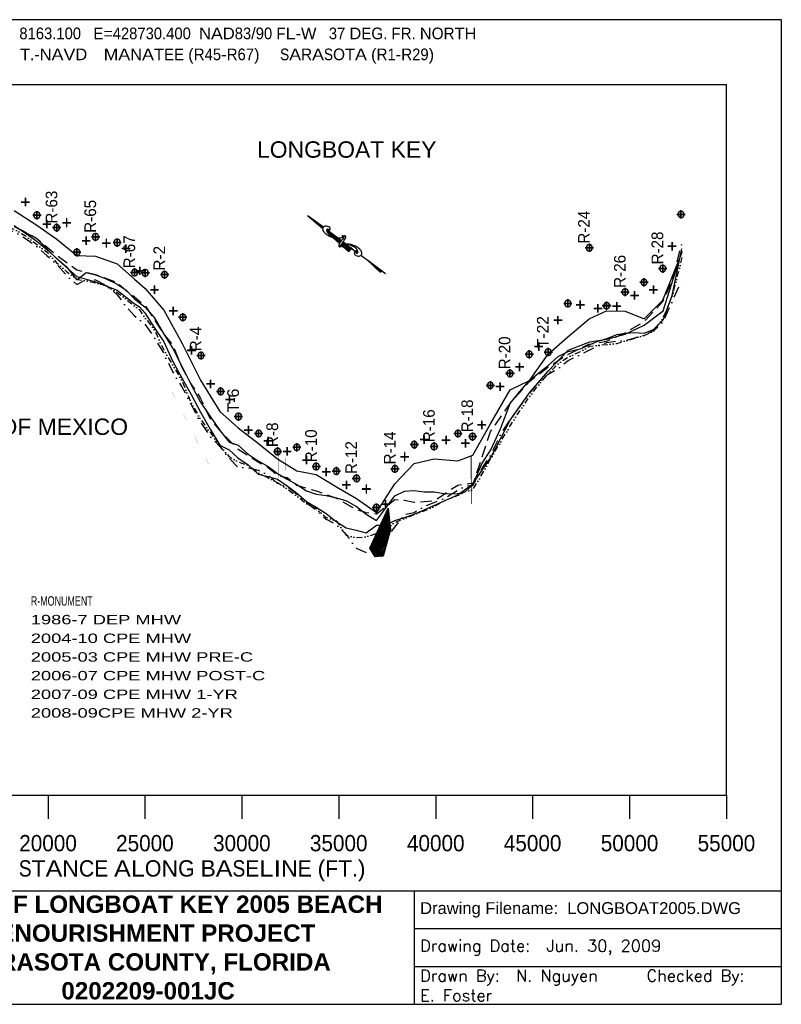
# Model space of a CAD drawing. Extents: x -61 to 13836, y -663 to 10142.
# Tile 2 of 2: x 5478 to 13836, y -663 to 10142. Entities that reach past the tile are written whole.
import ezdxf
from ezdxf.enums import TextEntityAlignment as Align

# ---------------------------------------------------------------- set-up
doc = ezdxf.new("R2010")
doc.units = 0
doc.header["$LTSCALE"] = 250
doc.header["$MEASUREMENT"] = 0
for name, pattern in [('DASHDOT', [1, 0.5, -0.25, 0, -0.25]), ('DASHED', [0.75, 0.5, -0.25]), ('DIVIDE2', [0.625, 0.25, -0.125, 0, -0.125, 0, -0.125])]:
    doc.linetypes.add(name, pattern=pattern)
doc.layers.get('0').update_dxf_attribs({"linetype": 'CONTINUOUS'})
for name, color, linetype in [('1986-07 DEP MHW', 7, 'CONTINUOUS'), ('1997 SILK GEO GROINS', 7, 'CONTINUOUS'), ('2004-10 CPE MHW', 1, 'DASHED'), ('2005-03 CPE MHW PRE-C', 3, 'CONTINUOUS'), ('2006-07 CPE MHW POST-C', 5, 'DASHDOT'), ('2007-09 CPE MHW 1-YR', 4, 'DIVIDE2'), ('2008-09 CPE MHW 2-YR', 6, 'CONTINUOUS'), ('DEP-MONUMENTS', 7, 'CONTINUOUS'), ('GENERAL-LABELS', 7, 'CONTINUOUS'), ('GROIN', 1, 'CONTINUOUS'), ('INTER MONUMENTS', 7, 'CONTINUOUS'), ('ROCK OUT CROP', 1, 'CONTINUOUS'), ('SIGNATURE', 7, 'CONTINUOUS')]:
    doc.layers.add(name, color=color, linetype=linetype)
doc.styles.get("Standard").update_dxf_attribs({"font": 'arial.ttf'})
doc.styles.add('STYLE1', font='Complex.shx')

# ---------------------------------------------------------------- blocks, each defined once
blk = doc.blocks.new('*X1')
for p, q in [((3076.61, 780.5), (3078.15, 780.5)), ((3076.62, 780.38), (3079.78, 780.38)), ((3076.62, 780.25), (3081.41, 780.25)), ((3076.63, 780.12), (3082.51, 780.12)), ((3076.63, 780), (3082.18, 780)), ((3076.64, 779.87), (3081.86, 779.87)), ((3076.64, 779.75), (3081.54, 779.75)), ((3076.65, 779.62), (3081.32, 779.62)), ((3076.65, 779.5), (3081.12, 779.5)), ((3076.66, 779.38), (3080.91, 779.38)), ((3076.66, 779.25), (3080.7, 779.25)), ((3076.67, 779.12), (3080.49, 779.12)), ((3076.67, 779), (3080.28, 779)), ((3076.68, 778.88), (3080.11, 778.88)), ((3076.68, 778.75), (3079.95, 778.75)), ((3076.69, 778.62), (3079.78, 778.62)), ((3076.69, 778.5), (3079.62, 778.5))]:
    blk.add_line(p, q)
blk = doc.blocks.new('*X2')
for p, q in [((3080.02, 778.5), (3088.76, 778.5)), ((3080.3, 778.62), (3088.68, 778.62)), ((3080.58, 778.75), (3088.59, 778.75)), ((3080.86, 778.88), (3088.51, 778.88)), ((3081.19, 779), (3088.42, 779)), ((3081.53, 779.12), (3088.28, 779.12)), ((3081.87, 779.25), (3088.06, 779.25)), ((3082.21, 779.38), (3087.85, 779.38)), ((3082.58, 779.5), (3087.64, 779.5)), ((3083.06, 779.62), (3087.25, 779.62)), ((3083.71, 779.75), (3086.79, 779.75)), ((3084.78, 779.88), (3085.13, 779.88))]:
    blk.add_line(p, q)
blk = doc.blocks.new('*X3')
for p, q in [((3091.38, 779.38), (3092.65, 779.38)), ((3091.4, 779.25), (3094.25, 779.25)), ((3091.43, 779.12), (3095.86, 779.12)), ((3091.46, 779), (3097.47, 779)), ((3091.49, 778.88), (3099.07, 778.88)), ((3091.5, 778.75), (3100.68, 778.75)), ((3091.52, 778.62), (3102.29, 778.62)), ((3091.53, 778.5), (3103.9, 778.5))]:
    blk.add_line(p, q)
blk = doc.blocks.new('*X4')
for p, q in [((3067.58, 778.5), (3072.76, 778.5)), ((3067.72, 778.62), (3072.95, 778.62)), ((3067.86, 778.75), (3073.15, 778.75)), ((3067.96, 778.88), (3073.34, 778.88)), ((3068.06, 779), (3075.37, 779)), ((3068.15, 779.12), (3075.37, 779.12)), ((3068.23, 779.25), (3075.37, 779.25)), ((3068.3, 779.37), (3075.37, 779.37)), ((3068.37, 779.5), (3075.37, 779.5)), ((3068.41, 779.62), (3075.37, 779.62)), ((3068.45, 779.75), (3075.36, 779.75)), ((3068.49, 779.88), (3075.35, 779.88)), ((3068.51, 780), (3075.35, 780)), ((3068.53, 780.12), (3075.34, 780.12)), ((3068.54, 781.25), (3068.54, 781.25)), ((3068.54, 781.12), (3070.15, 781.12)), ((3068.55, 781), (3071.75, 781)), ((3068.55, 780.88), (3073.36, 780.88)), ((3068.55, 780.25), (3075.33, 780.25)), ((3068.56, 780.75), (3074.97, 780.75)), ((3068.56, 780.62), (3075.3, 780.62)), ((3068.56, 780.5), (3075.31, 780.5)), ((3068.56, 780.38), (3075.32, 780.38)), ((3072.97, 778.5), (3075.36, 778.5)), ((3073.11, 778.62), (3075.36, 778.62)), ((3073.24, 778.75), (3075.37, 778.75)), ((3073.38, 778.88), (3075.37, 778.88))]:
    blk.add_line(p, q)
blk = doc.blocks.new('*X5')
for p, q in [((3042.85, 778.5), (3055.11, 778.5)), ((3043.11, 778.62), (3054.04, 778.62)), ((3043.27, 778.75), (3052.96, 778.75)), ((3043.38, 778.88), (3051.89, 778.88)), ((3043.46, 779), (3050.82, 779)), ((3043.52, 779.12), (3049.75, 779.12)), ((3043.56, 779.25), (3048.68, 779.25)), ((3043.57, 779.75), (3044.39, 779.75)), ((3043.58, 779.38), (3047.61, 779.38)), ((3043.59, 779.62), (3045.46, 779.62)), ((3043.59, 779.5), (3046.54, 779.5))]:
    blk.add_line(p, q)

msp = doc.modelspace()

# ---------------------------------------------------------------- hatches: boundary and pattern name
at = {"layer": 'ROCK OUT CROP'}
h = msp.add_hatch(dxfattribs=at)
h.set_pattern_fill('ANSI38', color=256, scale=100, style=0)
h.paths.add_polyline_path([(9322, 4344), (9380, 4248), (9468, 4254), (9549, 4547), (9521, 4780)])

# ---------------------------------------------------------------- linework, layer by layer
at = {"layer": '1986-07 DEP MHW', "flags": 128}
msp.add_lwpolyline([(5418, 8046), (5665, 7888), (5884, 7732), (6105, 7553), (6309, 7546), (6547, 7461), (6738, 7293), (6854, 7192), (7059, 6955), (7262, 6589), (7463, 6185), (7674, 5843), (7877, 5662), (8099, 5492), (8308, 5321), (8518, 5190), (8732, 5149), (8953, 5014), (9173, 4886), (9392, 4734), (9596, 5047), (9808, 5273), (10027, 5321), (10287, 5301), (10452, 5363), (10646, 5707), (10859, 6081), (11074, 6183), (11278, 6472), (11492, 6661), (11727, 6858), (11919, 6946), (12123, 6942), (12331, 6858), (12537, 7062), (12747, 7592)], dxfattribs=at)
at = {"layer": '1997 SILK GEO GROINS', "const_width": 0.5, "flags": 128}
for points in [[(7147, 6062), (7551, 5266)], [(8244, 5455), (8244, 5161)], [(8318, 5401), (8318, 5117)], [(8391, 5360), (8392, 5085)], [(9581, 5049), (9582, 4769)], [(9477, 4827), (9478, 4573)]]:
    msp.add_lwpolyline(points, dxfattribs=at)
at = {"layer": '2004-10 CPE MHW', "flags": 128}
msp.add_lwpolyline([(2085, 2851), (2295, 2816), (2483, 3565), (2687, 4046), (2995, 4743), (3195, 5267), (3405, 5824), (3584, 6334), (3808, 6711), (4006, 6991), (4179, 7238), (4378, 7433), (4586, 7600), (4781, 7783), (4983, 7885), (5201, 7938), (5420, 7877), (5664, 7744), (5885, 7556), (6106, 7395), (6309, 7346), (6546, 7257), (6736, 7099), (6851, 7008), (7054, 6699), (7156, 6569), (7257, 6329), (7357, 6145), (7459, 5993), (7566, 5768), (7670, 5636), (7874, 5428), (8094, 5291), (8201, 5232), (8307, 5141), (8413, 5118), (8518, 5032), (8732, 4970), (8953, 4892), (9173, 4766), (9282, 4735), (9392, 4720), (9494, 4796), (9595, 4876), (9701, 4868), (9807, 4846), (10030, 4866), (10286, 5035), (10458, 5058), (10646, 5621), (10859, 5931), (11074, 6173), (11279, 6333), (11492, 6467), (11725, 6580), (11921, 6615), (12124, 6707), (12331, 6829), (12537, 7050), (12639, 7276), (12744, 7680)], dxfattribs=at)
at = {"layer": '2005-03 CPE MHW PRE-C', "flags": 128}
msp.add_lwpolyline([(5416, 7882), (5542, 7798), (5666, 7711), (5774, 7620), (5883, 7525), (5992, 7428), (6104, 7288), (6206, 7367), (6309, 7343), (6427, 7298), (6546, 7241), (6642, 7176), (6735, 7083), (6793, 7033), (6851, 6990), (6954, 6872), (7059, 6690), (7159, 6534), (7261, 6332), (7360, 6134), (7462, 5943), (7569, 5788), (7678, 5631), (7776, 5506), (7875, 5471), (7985, 5373), (8096, 5302), (8203, 5240), (8307, 5163), (8413, 5100), (8518, 5041), (8625, 4970), (8731, 4934), (8842, 4921), (8953, 4896), (9063, 4863), (9173, 4798), (9282, 4716), (9392, 4647), (9493, 4778), (9595, 4916), (9701, 4968), (9807, 4975), (9916, 4959), (10025, 4961), (10155, 4937), (10286, 4943), (10371, 4963), (10450, 5039), (10550, 5267), (10647, 5423), (10753, 5651), (10859, 5930), (10965, 6062), (11072, 6184), (11175, 6268), (11279, 6346), (11387, 6445), (11496, 6502), (11632, 6529), (11735, 6579), (11826, 6613), (11921, 6644), (12032, 6686), (12124, 6702), (12228, 6709), (12332, 6702), (12435, 6742), (12538, 6848), (12640, 7115), (12746, 7628)], dxfattribs=at)
at = {"layer": '2006-07 CPE MHW POST-C', "flags": 128}
msp.add_lwpolyline([(2087, 2639), (2189, 2679), (2293, 2700), (2402, 2801), (2507, 3102), (2606, 3384), (2700, 3621), (2851, 3927), (3000, 4331), (3101, 4676), (3199, 5020), (3303, 5362), (3405, 5709), (3494, 6015), (3585, 6278), (3700, 6509), (3808, 6642), (3907, 6788), (4006, 6945), (4090, 7056), (4177, 7138), (4276, 7275), (4379, 7321), (4482, 7469), (4587, 7543), (4684, 7666), (4782, 7698), (4879, 7757), (4977, 7844), (5090, 7837), (5202, 7876), (5309, 7853), (5416, 7816), (5542, 7740), (5666, 7650), (5774, 7555), (5882, 7460), (5992, 7337), (6104, 7234), (6206, 7288), (6309, 7287), (6427, 7226), (6546, 7124), (6641, 7001), (6733, 6895), (6791, 6850), (6849, 6805), (6952, 6660), (7057, 6482), (7156, 6280), (7259, 6112), (7358, 5919), (7460, 5726), (7566, 5571), (7676, 5457), (7774, 5333), (7872, 5228), (7984, 5226), (8095, 5197), (8203, 5149), (8307, 5051), (8412, 5018), (8517, 4940), (8624, 4844), (8731, 4764), (8841, 4661), (8952, 4601), (9062, 4491), (9171, 4344), (9280, 4294), (9391, 4327), (9492, 4429), (9594, 4572), (9701, 4713), (9807, 4735), (9915, 4798), (10025, 4844), (10155, 4896), (10286, 4978), (10371, 5023), (10450, 5029), (10550, 5214), (10647, 5363), (10754, 5587), (10860, 5748), (10966, 5895), (11072, 6038), (11176, 6168), (11279, 6253), (11388, 6313), (11497, 6402), (11633, 6467), (11735, 6519), (11826, 6564), (11921, 6599), (12032, 6617), (12124, 6619), (12228, 6650), (12332, 6681), (12435, 6730), (12538, 6827), (12640, 7049), (12756, 7314)], dxfattribs=at)
at = {"layer": '2007-09 CPE MHW 1-YR', "flags": 128}
msp.add_lwpolyline([(2089, 2531), (2190, 2622), (2291, 2798), (2399, 2922), (2505, 3151), (2604, 3434), (2698, 3691), (2848, 4044), (2998, 4451), (3099, 4749), (3199, 5006), (3304, 5314), (3406, 5667), (3496, 5927), (3585, 6253), (3702, 6448), (3809, 6593), (3907, 6766), (4006, 6922), (4090, 7049), (4176, 7168), (4277, 7266), (4379, 7378), (4482, 7476), (4587, 7567), (4684, 7640), (4781, 7718), (4879, 7778), (4977, 7833), (5089, 7864), (5202, 7897), (5309, 7878), (5416, 7844), (5542, 7770), (5666, 7675), (5774, 7593), (5883, 7475), (5992, 7380), (6104, 7293), (6206, 7277), (6308, 7254), (6427, 7223), (6546, 7149), (6642, 7078), (6734, 7002), (6792, 6958), (6850, 6873), (6953, 6745), (7057, 6523), (7157, 6351), (7260, 6178), (7358, 5940), (7460, 5760), (7567, 5615), (7676, 5463), (7774, 5350), (7873, 5291), (7984, 5253), (8095, 5172), (8203, 5114), (8307, 5062), (8412, 4994), (8517, 4915), (8624, 4833), (8731, 4776), (8841, 4680), (8952, 4644), (9062, 4485), (9172, 4458), (9281, 4468), (9391, 4502), (9493, 4550), (9594, 4623), (9700, 4669), (9806, 4710), (9915, 4751), (10024, 4798), (10155, 4873), (10286, 4920), (10371, 4966), (10451, 4982), (10550, 5149), (10647, 5325), (10754, 5504), (10861, 5683), (10966, 5850), (11072, 6004), (11176, 6138), (11279, 6256), (11387, 6366), (11496, 6439), (11632, 6500), (11735, 6559), (11826, 6571), (11921, 6577), (12032, 6590), (12124, 6616), (12228, 6646), (12332, 6677), (12435, 6726), (12538, 6863), (12640, 7111), (12749, 7532)], dxfattribs=at)
at = {"layer": '2008-09 CPE MHW 2-YR', "flags": 128}
msp.add_lwpolyline([(5416, 7874), (5666, 7741), (5883, 7520), (6104, 7324), (6308, 7266), (6546, 7173), (6735, 7027), (6793, 6989), (6850, 6925), (6953, 6764), (7058, 6607), (7158, 6390), (7260, 6204), (7359, 6028), (7461, 5833), (7567, 5647), (7676, 5474), (7775, 5421), (7873, 5335), (7984, 5255), (8095, 5153), (8203, 5130), (8307, 5100), (8412, 5028), (8517, 4950), (8624, 4854), (8731, 4792), (8842, 4724), (8952, 4634), (9062, 4565), (9172, 4539), (9281, 4510), (9392, 4595), (9493, 4593), (9594, 4646), (9700, 4679), (9806, 4716), (9915, 4764), (10024, 4812), (10286, 4926), (10450, 5050), (10647, 5339), (10860, 5747), (11072, 6047), (11279, 6284), (11496, 6516), (11735, 6607), (11921, 6636), (12124, 6691), (12332, 6788), (12538, 6945), (12747, 7606)], dxfattribs=at)
at = {"layer": 'DEP-MONUMENTS', "color": 1, "linetype": 'Continuous', "flags": 128}
for points in [[(5667, 7950), (5667, 7950), (5667, 7996), (5712, 7996), (5712, 7996), (5667, 7996), (5667, 8041), (5667, 8041), (5667, 7996), (5621, 7996), (5621, 7996), (5667, 7996), (5667, 7950)], [(12734, 7959), (12735, 7959), (12735, 8005), (12780, 8005), (12780, 8005), (12735, 8005), (12735, 8050), (12734, 8050), (12734, 8005), (12689, 8005), (12689, 8005), (12734, 8005), (12734, 7959)], [(5884, 7815), (5884, 7815), (5884, 7860), (5929, 7860), (5929, 7860), (5884, 7860), (5884, 7906), (5884, 7906), (5884, 7860), (5838, 7860), (5838, 7860), (5884, 7860), (5884, 7815)], [(6310, 7713), (6310, 7713), (6310, 7758), (6356, 7758), (6356, 7758), (6310, 7758), (6310, 7804), (6310, 7804), (6310, 7758), (6265, 7758), (6265, 7758), (6310, 7758), (6310, 7713)], [(6548, 7650), (6548, 7650), (6548, 7696), (6593, 7696), (6593, 7696), (6548, 7696), (6548, 7741), (6548, 7741), (6548, 7696), (6502, 7696), (6502, 7696), (6548, 7696), (6548, 7650)], [(11730, 7593), (11730, 7593), (11730, 7638), (11775, 7638), (11775, 7639), (11730, 7639), (11730, 7684), (11730, 7684), (11730, 7639), (11684, 7639), (11684, 7638), (11730, 7638), (11730, 7593)], [(6105, 7544), (6105, 7544), (6105, 7589), (6150, 7589), (6150, 7589), (6105, 7589), (6105, 7635), (6105, 7635), (6105, 7589), (6059, 7589), (6059, 7589), (6105, 7589), (6105, 7544)], [(12535, 7365), (12535, 7365), (12535, 7411), (12581, 7411), (12581, 7411), (12535, 7411), (12535, 7456), (12535, 7456), (12535, 7411), (12490, 7411), (12490, 7411), (12535, 7411), (12535, 7365)], [(6739, 7323), (6739, 7323), (6739, 7368), (6784, 7368), (6784, 7369), (6739, 7369), (6739, 7414), (6739, 7414), (6739, 7369), (6693, 7369), (6693, 7368), (6739, 7368), (6739, 7323)], [(6855, 7317), (6856, 7317), (6856, 7363), (6901, 7363), (6901, 7363), (6856, 7363), (6856, 7408), (6855, 7408), (6855, 7363), (6810, 7363), (6810, 7363), (6855, 7363), (6855, 7317)], [(7067, 7298), (7067, 7298), (7067, 7344), (7113, 7344), (7113, 7344), (7067, 7344), (7067, 7389), (7067, 7389), (7067, 7344), (7022, 7344), (7022, 7344), (7067, 7344), (7067, 7298)], [(12329, 7215), (12329, 7215), (12329, 7260), (12375, 7260), (12375, 7261), (12329, 7261), (12329, 7306), (12329, 7306), (12329, 7261), (12284, 7261), (12284, 7260), (12329, 7260), (12329, 7215)], [(12122, 7107), (12122, 7107), (12122, 7153), (12167, 7153), (12167, 7153), (12122, 7153), (12122, 7198), (12122, 7198), (12122, 7153), (12076, 7153), (12076, 7153), (12122, 7153), (12122, 7107)], [(11493, 6982), (11494, 6982), (11494, 7027), (11539, 7027), (11539, 7028), (11494, 7028), (11494, 7073), (11493, 7073), (11493, 7028), (11448, 7028), (11448, 7027), (11493, 7027), (11493, 6982)], [(11919, 6958), (11919, 6958), (11919, 7003), (11964, 7003), (11964, 7004), (11919, 7004), (11919, 7049), (11919, 7049), (11919, 7004), (11873, 7004), (11873, 7003), (11919, 7003), (11919, 6958)], [(7268, 6830), (7268, 6830), (7268, 6876), (7313, 6876), (7313, 6876), (7268, 6876), (7268, 6921), (7268, 6921), (7268, 6876), (7222, 6876), (7222, 6876), (7268, 6876), (7268, 6830)], [(7468, 6411), (7468, 6411), (7468, 6456), (7514, 6456), (7514, 6457), (7468, 6457), (7468, 6502), (7468, 6502), (7468, 6457), (7423, 6457), (7423, 6456), (7468, 6456), (7468, 6411)], [(11070, 6425), (11070, 6425), (11070, 6470), (11116, 6470), (11116, 6470), (11070, 6470), (11070, 6516), (11070, 6516), (11070, 6470), (11025, 6470), (11025, 6470), (11070, 6470), (11070, 6425)], [(11278, 6448), (11278, 6448), (11278, 6493), (11324, 6493), (11324, 6493), (11278, 6493), (11278, 6539), (11278, 6539), (11278, 6493), (11233, 6493), (11233, 6493), (11278, 6493), (11278, 6448)], [(10858, 6215), (10858, 6215), (10858, 6260), (10903, 6260), (10903, 6261), (10858, 6261), (10858, 6306), (10858, 6306), (10858, 6261), (10812, 6261), (10812, 6260), (10858, 6260), (10858, 6215)], [(10643, 6084), (10644, 6084), (10644, 6129), (10689, 6129), (10689, 6129), (10644, 6129), (10644, 6175), (10643, 6175), (10643, 6129), (10598, 6129), (10598, 6129), (10643, 6129), (10643, 6084)], [(7683, 6017), (7683, 6017), (7683, 6062), (7728, 6062), (7728, 6062), (7683, 6062), (7683, 6108), (7683, 6108), (7683, 6062), (7637, 6062), (7637, 6062), (7683, 6062), (7683, 6017)], [(7878, 5741), (7879, 5741), (7879, 5787), (7924, 5787), (7924, 5787), (7879, 5787), (7879, 5832), (7878, 5832), (7878, 5787), (7833, 5787), (7833, 5787), (7878, 5787), (7878, 5741)], [(8100, 5555), (8100, 5555), (8100, 5600), (8145, 5600), (8145, 5601), (8100, 5601), (8100, 5646), (8100, 5646), (8100, 5601), (8054, 5601), (8054, 5600), (8100, 5600), (8100, 5555)], [(10288, 5555), (10288, 5555), (10288, 5600), (10334, 5600), (10334, 5601), (10288, 5601), (10288, 5646), (10288, 5646), (10288, 5601), (10243, 5601), (10243, 5600), (10288, 5600), (10288, 5555)], [(9809, 5434), (9809, 5434), (9809, 5479), (9855, 5479), (9855, 5479), (9809, 5479), (9809, 5525), (9809, 5525), (9809, 5479), (9764, 5479), (9764, 5479), (9809, 5479), (9809, 5434)], [(10448, 5521), (10448, 5521), (10448, 5567), (10493, 5567), (10493, 5567), (10448, 5567), (10448, 5612), (10448, 5612), (10448, 5567), (10402, 5567), (10402, 5567), (10448, 5567), (10448, 5521)], [(8308, 5358), (8308, 5358), (8308, 5403), (8354, 5403), (8354, 5403), (8308, 5403), (8308, 5449), (8308, 5449), (8308, 5403), (8263, 5403), (8263, 5403), (8308, 5403), (8308, 5358)], [(8519, 5404), (8519, 5404), (8519, 5449), (8565, 5449), (8565, 5450), (8519, 5450), (8519, 5495), (8519, 5495), (8519, 5450), (8474, 5450), (8474, 5449), (8519, 5449), (8519, 5404)], [(10026, 5413), (10027, 5413), (10027, 5458), (10072, 5458), (10072, 5458), (10027, 5458), (10027, 5504), (10026, 5504), (10026, 5458), (9981, 5458), (9981, 5458), (10026, 5458), (10026, 5413)], [(8732, 5193), (8733, 5193), (8733, 5238), (8778, 5238), (8778, 5238), (8733, 5238), (8733, 5284), (8732, 5284), (8732, 5238), (8687, 5238), (8687, 5238), (8732, 5238), (8732, 5193)], [(8953, 5143), (8954, 5143), (8954, 5188), (8999, 5188), (8999, 5188), (8954, 5188), (8954, 5234), (8953, 5234), (8953, 5188), (8908, 5188), (8908, 5188), (8953, 5188), (8953, 5143)], [(9596, 5168), (9596, 5168), (9596, 5213), (9642, 5213), (9642, 5214), (9596, 5214), (9596, 5259), (9596, 5259), (9596, 5214), (9551, 5214), (9551, 5213), (9596, 5213), (9596, 5168)], [(9174, 5062), (9174, 5062), (9174, 5108), (9219, 5108), (9219, 5108), (9174, 5108), (9174, 5153), (9174, 5153), (9174, 5108), (9128, 5108), (9128, 5108), (9174, 5108), (9174, 5062)], [(9392, 4742), (9392, 4742), (9392, 4788), (9438, 4788), (9438, 4788), (9392, 4788), (9392, 4833), (9392, 4833), (9392, 4788), (9347, 4788), (9347, 4788), (9392, 4788), (9392, 4742)]]:
    msp.add_lwpolyline(points, close=True, dxfattribs=at)
at = {"layer": 'DEP-MONUMENTS', "color": 1, "linetype": 'Continuous'}
for centre in [(5667, 7996), (12735, 8005), (5884, 7860), (6310, 7758), (6548, 7696), (11730, 7638), (6105, 7589), (6739, 7368), (6855, 7363), (7067, 7344), (12535, 7411), (12329, 7260), (12122, 7153), (11494, 7027), (11919, 7004), (7268, 6876), (7468, 6456), (11070, 6470), (11278, 6493), (10858, 6260), (10643, 6129), (7683, 6062), (7879, 5787), (8100, 5600), (10288, 5600), (9809, 5479), (10448, 5567), (8308, 5403), (8519, 5449), (10026, 5458), (8732, 5238), (8953, 5188), (9596, 5213), (9174, 5108), (9392, 4788)]:
    msp.add_arc(centre, 35, 0, 359, dxfattribs=at)
at = {"layer": 'GENERAL-LABELS', "color": 7}
for p, q in [((8637, 7993), (8810, 7864)), ((8637, 7993), (8803, 7849)), ((8847, 7837), (9009, 7716)), ((8861, 7797), (8873, 7788)), ((8913, 7752), (8926, 7741)), ((8926, 7741), (8989, 7686)), ((9005, 7672), (9090, 7598)), ((9027, 7703), (9029, 7701)), ((9029, 7701), (9059, 7679)), ((9062, 7676), (9073, 7669)), ((9073, 7669), (9131, 7625)), ((9131, 7625), (9187, 7584)), ((9223, 7557), (9292, 7506)), ((9292, 7506), (9466, 7376)), ((9292, 7506), (9438, 7368)), ((9466, 7376), (9492, 7356))]:
    msp.add_line(p, q, dxfattribs=at)
at = {"layer": 'GENERAL-LABELS', "flags": 128}
for points in [[(1534, 9432), (13234, 9432)], [(13234, 1632), (13234, 9432)], [(1534, 1632), (13234, 1632)], [(5789, 1632), (5789, 1372)], [(6852, 1632), (6852, 1372)], [(7916, 1632), (7916, 1372)], [(8979, 1632), (8979, 1372)], [(10044, 1632), (10044, 1372)], [(11107, 1632), (11107, 1372)], [(12171, 1632), (12171, 1372)], [(13234, 1632), (13234, 1372)]]:
    msp.add_lwpolyline(points, dxfattribs=at)
at = {"layer": 'GENERAL-LABELS', "color": 7}
for points in [[(8858, 7818, 0.077736), (8867, 7820, 0.07962), (8875, 7825, 0.096266), (8883, 7835, 0.100752), (8886, 7846, 0.224486), (8880, 7860, 0.11255), (8856, 7874, 0.100563), (8833, 7876, 0.134878), (8817, 7870, 0.132719), (8805, 7855, 0.155229), (8803, 7838, 0.101616), (8811, 7819, 0.067278), (8833, 7795, 0.034332), (8867, 7771, 0.050354), (8893, 7759, 0.032541), (8930, 7748, 0.044988), (8957, 7745, 0.025546), (8972, 7745, 0.017117), (8994, 7747, 0.06565), (9009, 7751, 0.042468), (9030, 7762)], [(8875, 7825, 0.076919), (8874, 7832, 0.080527), (8870, 7837, 0.088695), (8862, 7843, 0.141897), (8856, 7844, 0.152973), (8851, 7842, 0.126446), (8847, 7836, 0.120122), (8846, 7828, 0.080483), (8849, 7817, 0.067361), (8859, 7801, 0.059891), (8874, 7786, 0.028199), (8897, 7771, 0.039094), (8915, 7763, 0.016831), (8928, 7758, 0.008651), (8953, 7751, 0.03625), (8966, 7748, 0.021578), (8989, 7746)], [(9009, 7717, 0.004821), (9003, 7709, 0.00885), (9000, 7705, 0.005772), (8990, 7689, 0.010588), (8984, 7680, 0.071206), (8981, 7671, 0.064975), (8980, 7661, 0.103615), (8981, 7655, 0.157116), (8985, 7651, 0.084448), (8990, 7649, 0.119022), (8993, 7650), (9005, 7653), (9011, 7655)], [(9019, 7644, 0.155222), (9020, 7650, 0.230745), (9017, 7653, 0.039788), (9014, 7654, 0.040789), (9011, 7655, 0.05365), (9008, 7655, -0.067543), (9005, 7655, -0.159888), (9001, 7658, -0.204389), (9000, 7661, -0.067398), (9000, 7664, -0.052215), (9002, 7668, -0.013577), (9006, 7675, -0.005027), (9017, 7691, -0.010776), (9021, 7696, -0.005653), (9027, 7704)], [(9178, 7606, 0.077736), (9169, 7604, 0.07962), (9161, 7599, 0.096266), (9153, 7589, 0.100752), (9150, 7578, 0.224486), (9156, 7564, 0.11255), (9180, 7550, 0.100563), (9203, 7548, 0.134878), (9220, 7554, 0.132719), (9232, 7569, 0.155229), (9233, 7586, 0.101616), (9225, 7605, 0.067278), (9203, 7629, 0.034332), (9169, 7653, 0.050354), (9143, 7665, 0.032541), (9106, 7676, 0.044988), (9079, 7679, 0.025546), (9064, 7679, 0.017117), (9042, 7677, 0.06565), (9027, 7673, 0.042468), (9006, 7662)], [(9017, 7776, 0.155222), (9016, 7771, 0.230745), (9019, 7767, 0.039788), (9022, 7766, 0.040789), (9025, 7765, 0.05365), (9028, 7765, -0.067543), (9031, 7765, -0.159888), (9035, 7763, -0.204389), (9036, 7759, -0.067398), (9036, 7756, -0.052215), (9034, 7752, -0.013577), (9030, 7746, -0.005027), (9018, 7729, -0.010776), (9015, 7725, -0.005653), (9009, 7717)], [(9027, 7704, 0.004821), (9032, 7711, 0.00885), (9035, 7715, 0.005772), (9046, 7732, 0.010588), (9052, 7741, 0.071206), (9055, 7749, 0.064975), (9056, 7759, 0.103615), (9054, 7766, 0.157116), (9051, 7769, 0.084448), (9046, 7771, 0.119022), (9043, 7771), (9031, 7767), (9025, 7765)], [(9161, 7599, 0.076919), (9163, 7592, 0.080527), (9166, 7587, 0.088695), (9174, 7581, 0.141897), (9180, 7580, 0.152973), (9185, 7582, 0.126446), (9189, 7588, 0.120122), (9190, 7596, 0.080483), (9187, 7607, 0.067361), (9177, 7623, 0.059891), (9162, 7638, 0.028199), (9139, 7653, 0.039094), (9121, 7661, 0.016831), (9108, 7666, 0.008651), (9083, 7673, 0.03625), (9070, 7676, 0.021578), (9047, 7678)]]:
    msp.add_lwpolyline(points, format="xyb", dxfattribs=at)
for centre, radius, start, end in [((9134, 7576), 49.5, 93.4635, 153.5888), ((9455, 7362), 17.8, 53.3854, 161.5137)]:
    msp.add_arc(centre, radius, start, end, dxfattribs=at)
at = {"layer": 'GROIN', "const_width": 10, "flags": 128}
msp.add_lwpolyline([(10433, 5360), (10435, 4830)], dxfattribs=at)
at = {"layer": 'INTER MONUMENTS', "flags": 128}
for points in [[(5540, 8094), (5540, 8094), (5540, 8139), (5585, 8139), (5585, 8140), (5540, 8140), (5540, 8185), (5540, 8185), (5540, 8140), (5494, 8140), (5494, 8139), (5540, 8139), (5540, 8094)], [(5775, 7853), (5775, 7853), (5775, 7898), (5821, 7898), (5821, 7899), (5775, 7899), (5775, 7944), (5775, 7944), (5775, 7899), (5730, 7899), (5730, 7898), (5775, 7898), (5775, 7853)], [(5993, 7868), (5994, 7868), (5994, 7913), (6039, 7913), (6039, 7913), (5994, 7913), (5994, 7959), (5993, 7959), (5993, 7913), (5948, 7913), (5948, 7913), (5993, 7913), (5993, 7868)], [(6207, 7670), (6208, 7670), (6208, 7716), (6253, 7716), (6253, 7716), (6208, 7716), (6208, 7761), (6207, 7761), (6207, 7716), (6162, 7716), (6162, 7716), (6207, 7716), (6207, 7670)], [(6428, 7644), (6429, 7644), (6429, 7689), (6474, 7689), (6474, 7690), (6429, 7690), (6429, 7735), (6428, 7735), (6428, 7690), (6383, 7690), (6383, 7689), (6428, 7689), (6428, 7644)], [(6643, 7585), (6644, 7585), (6644, 7630), (6689, 7630), (6689, 7631), (6644, 7631), (6644, 7676), (6643, 7676), (6643, 7631), (6598, 7631), (6598, 7630), (6643, 7630), (6643, 7585)], [(12637, 7609), (12637, 7609), (12637, 7655), (12683, 7655), (12683, 7655), (12637, 7655), (12637, 7700), (12637, 7700), (12637, 7655), (12592, 7655), (12592, 7655), (12637, 7655), (12637, 7609)], [(6797, 7340), (6797, 7340), (6797, 7386), (6843, 7386), (6843, 7386), (6797, 7386), (6797, 7431), (6797, 7431), (6797, 7386), (6752, 7386), (6752, 7386), (6797, 7386), (6797, 7340)], [(6957, 7133), (6958, 7133), (6958, 7179), (7003, 7179), (7003, 7179), (6958, 7179), (6958, 7224), (6957, 7224), (6957, 7179), (6912, 7179), (6912, 7179), (6957, 7179), (6957, 7133)], [(12226, 7071), (12226, 7071), (12226, 7116), (12271, 7116), (12271, 7116), (12226, 7116), (12226, 7162), (12226, 7162), (12226, 7116), (12180, 7116), (12180, 7116), (12226, 7116), (12226, 7071)], [(12433, 7132), (12433, 7132), (12433, 7178), (12478, 7178), (12478, 7178), (12433, 7178), (12433, 7223), (12433, 7223), (12433, 7178), (12387, 7178), (12387, 7178), (12433, 7178), (12433, 7132)], [(11630, 6969), (11630, 6969), (11630, 7014), (11675, 7014), (11675, 7014), (11630, 7014), (11630, 7060), (11630, 7060), (11630, 7014), (11584, 7014), (11584, 7014), (11630, 7014), (11630, 6969)], [(12030, 6951), (12030, 6951), (12030, 6997), (12076, 6997), (12076, 6997), (12030, 6997), (12030, 7042), (12030, 7042), (12030, 6997), (11985, 6997), (11985, 6997), (12030, 6997), (12030, 6951)], [(7164, 6901), (7164, 6901), (7164, 6946), (7210, 6946), (7210, 6946), (7164, 6946), (7164, 6992), (7164, 6992), (7164, 6946), (7119, 6946), (7119, 6946), (7164, 6946), (7164, 6901)], [(11824, 6928), (11824, 6928), (11824, 6974), (11870, 6974), (11870, 6974), (11824, 6974), (11824, 7019), (11824, 7019), (11824, 6974), (11779, 6974), (11779, 6974), (11824, 6974), (11824, 6928)], [(11385, 6799), (11385, 6799), (11385, 6844), (11431, 6844), (11431, 6844), (11385, 6844), (11385, 6890), (11385, 6890), (11385, 6844), (11340, 6844), (11340, 6844), (11385, 6844), (11385, 6799)], [(11174, 6509), (11174, 6509), (11174, 6554), (11219, 6554), (11219, 6554), (11174, 6554), (11174, 6600), (11174, 6600), (11174, 6554), (11128, 6554), (11128, 6554), (11174, 6554), (11174, 6509)], [(7365, 6468), (7365, 6468), (7365, 6513), (7410, 6513), (7410, 6514), (7365, 6514), (7365, 6559), (7365, 6559), (7365, 6514), (7319, 6514), (7319, 6513), (7365, 6513), (7365, 6468)], [(10964, 6286), (10964, 6286), (10964, 6331), (11009, 6331), (11009, 6331), (10964, 6331), (10964, 6377), (10964, 6377), (10964, 6331), (10918, 6331), (10918, 6331), (10964, 6331), (10964, 6286)], [(7573, 6098), (7573, 6098), (7573, 6144), (7619, 6144), (7619, 6144), (7573, 6144), (7573, 6189), (7573, 6189), (7573, 6144), (7528, 6144), (7528, 6144), (7573, 6144), (7573, 6098)], [(10751, 6070), (10751, 6070), (10751, 6116), (10796, 6116), (10796, 6116), (10751, 6116), (10751, 6161), (10751, 6161), (10751, 6116), (10705, 6116), (10705, 6116), (10751, 6116), (10751, 6070)], [(7781, 5929), (7781, 5929), (7781, 5974), (7827, 5974), (7827, 5974), (7781, 5974), (7781, 6020), (7781, 6020), (7781, 5974), (7736, 5974), (7736, 5974), (7781, 5974), (7781, 5929)], [(10548, 5648), (10548, 5648), (10548, 5694), (10593, 5694), (10593, 5694), (10548, 5694), (10548, 5739), (10548, 5739), (10548, 5694), (10502, 5694), (10502, 5694), (10548, 5694), (10548, 5648)], [(7988, 5593), (7989, 5593), (7989, 5638), (8034, 5638), (8034, 5639), (7989, 5639), (7989, 5684), (7988, 5684), (7988, 5639), (7943, 5639), (7943, 5638), (7988, 5638), (7988, 5593)], [(8204, 5474), (8204, 5474), (8204, 5520), (8250, 5520), (8250, 5520), (8204, 5520), (8204, 5565), (8204, 5565), (8204, 5520), (8159, 5520), (8159, 5520), (8204, 5520), (8204, 5474)], [(9917, 5488), (9918, 5488), (9918, 5533), (9963, 5533), (9963, 5534), (9918, 5534), (9918, 5579), (9917, 5579), (9917, 5534), (9872, 5534), (9872, 5533), (9917, 5533), (9917, 5488)], [(10157, 5483), (10157, 5483), (10157, 5528), (10203, 5528), (10203, 5528), (10157, 5528), (10157, 5574), (10157, 5574), (10157, 5528), (10112, 5528), (10112, 5528), (10157, 5528), (10157, 5483)], [(10369, 5448), (10369, 5448), (10369, 5494), (10414, 5494), (10414, 5494), (10369, 5494), (10369, 5539), (10369, 5539), (10369, 5494), (10323, 5494), (10323, 5494), (10369, 5494), (10369, 5448)], [(8413, 5359), (8414, 5359), (8414, 5404), (8459, 5404), (8459, 5404), (8414, 5404), (8414, 5450), (8413, 5450), (8413, 5404), (8368, 5404), (8368, 5404), (8413, 5404), (8413, 5359)], [(8626, 5263), (8626, 5263), (8626, 5308), (8671, 5308), (8671, 5308), (8626, 5308), (8626, 5354), (8626, 5354), (8626, 5308), (8580, 5308), (8580, 5308), (8626, 5308), (8626, 5263)], [(9702, 5301), (9703, 5301), (9703, 5346), (9748, 5346), (9748, 5346), (9703, 5346), (9703, 5392), (9702, 5392), (9702, 5346), (9657, 5346), (9657, 5346), (9702, 5346), (9702, 5301)], [(8843, 5134), (8843, 5134), (8843, 5179), (8889, 5179), (8889, 5180), (8843, 5180), (8843, 5225), (8843, 5225), (8843, 5180), (8798, 5180), (8798, 5179), (8843, 5179), (8843, 5134)], [(9063, 4991), (9063, 4991), (9063, 5036), (9109, 5036), (9109, 5037), (9063, 5037), (9063, 5082), (9063, 5082), (9063, 5037), (9018, 5037), (9018, 5036), (9063, 5036), (9063, 4991)], [(9282, 4946), (9283, 4946), (9283, 4991), (9328, 4991), (9328, 4992), (9283, 4992), (9283, 5037), (9282, 5037), (9282, 4992), (9237, 4992), (9237, 4991), (9282, 4991), (9282, 4946)], [(9493, 4779), (9494, 4779), (9494, 4824), (9539, 4824), (9539, 4825), (9494, 4825), (9494, 4870), (9493, 4870), (9493, 4825), (9448, 4825), (9448, 4824), (9493, 4824), (9493, 4779)]]:
    msp.add_lwpolyline(points, close=True, dxfattribs=at)
at = {"layer": 'ROCK OUT CROP', "color": 0, "flags": 128}
msp.add_lwpolyline([(9322, 4344), (9521, 4780), (9549, 4547), (9468, 4254), (9380, 4248), (9322, 4344)], dxfattribs=at)
at = {"layer": 'SIGNATURE', "color": 7, "linetype": 'Continuous'}
for p, q in [((-61, 10142), (13836, 10142)), ((-61, 582), (6887, 582)), ((6887, 582), (13836, 582)), ((9809, -248), (9809, 582)), ((9809, 167), (13836, 167)), ((9809, -663), (9809, -248)), ((9809, -248), (13836, -248)), ((-61, -663), (6887, -663)), ((6887, -663), (13836, -663))]:
    msp.add_line(p, q, dxfattribs=at)
msp.add_lwpolyline([(13836, 10142), (13836, -663)], dxfattribs=at)

# ---------------------------------------------------------------- block references
at = {"layer": 'GENERAL-LABELS', "color": 7, "xscale": 16.66666666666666, "yscale": 16.66666666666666, "zscale": 16.66666666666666, "rotation": 143.3240775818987}
for name in ['*X3', '*X2', '*X1', '*X4', '*X5']:
    msp.add_blockref(name, (57885, -12506), dxfattribs=at)

# ---------------------------------------------------------------- texts
at = {"layer": '1986-07 DEP MHW', "width": 1.391678}
msp.add_text('1986-7 DEP MHW', height=103.1, dxfattribs=at).set_placement((5600, 3507), (7249, 3507), align=Align.FIT)
at = {"layer": '2004-10 CPE MHW', "width": 1.391678}
msp.add_text('2004-10 CPE MHW', height=103.1, dxfattribs=at).set_placement((5600, 3302), (7360, 3302), align=Align.FIT)
at = {"layer": '2005-03 CPE MHW PRE-C', "width": 1.391678}
msp.add_text('2005-03 CPE MHW PRE-C', height=103.1, dxfattribs=at).set_placement((5600, 3097), (8039, 3097), align=Align.FIT)
at = {"layer": '2006-07 CPE MHW POST-C', "width": 1.391678}
msp.add_text('2006-07 CPE MHW POST-C', height=103.1, dxfattribs=at).set_placement((5600, 2892), (8173, 2892), align=Align.FIT)
at = {"layer": '2007-09 CPE MHW 1-YR', "width": 1.391678}
msp.add_text('2007-09 CPE MHW 1-YR', height=103.1, dxfattribs=at).set_placement((5600, 2687), (7872, 2687), align=Align.FIT)
at = {"layer": '2008-09 CPE MHW 2-YR', "width": 1.391678}
msp.add_text('2008-09CPE MHW 2-YR', height=103.1, dxfattribs=at).set_placement((5600, 2483), (7817, 2483), align=Align.FIT)
at = {"layer": 'DEP-MONUMENTS', "color": 7}
for s, width, p, p2 in [('R-63', 0.931206, (5891, 7904), (5891, 8265)), ('R-65', 0.931206, (6316, 7803), (6316, 8164)), ('R-24', 0.931206, (11734, 7684), (11734, 8045)), ('R-28', 0.931206, (12540, 7456), (12540, 7817)), ('R-67', 0.931206, (6745, 7413), (6745, 7775)), ('R-2', 0.93946, (7074, 7388), (7074, 7659)), ('R-26', 0.931206, (12128, 7199), (12128, 7560)), ('T-22', 0.954065, (11283, 6538), (11283, 6889)), ('R-4', 0.93946, (7473, 6502), (7473, 6773)), ('R-20', 0.931206, (10863, 6305), (10863, 6666)), ('T-6', 0.971407, (7884, 5832), (7884, 6093)), ('R-18', 0.931206, (10453, 5613), (10453, 5974)), ('R-16', 0.931206, (10033, 5505), (10033, 5866)), ('R-8', 0.93946, (8314, 5451), (8314, 5722)), ('R-10', 0.931206, (8739, 5285), (8739, 5646)), ('R-14', 0.931206, (9603, 5261), (9603, 5622)), ('R-12', 0.931206, (9180, 5156), (9180, 5517))]:
    msp.add_text(s, height=128.1, rotation=90, dxfattribs=dict(at, width=width)).set_placement(p, p2, align=Align.FIT)
at = {"layer": 'DEP-MONUMENTS', "width": 0.679103}
msp.add_text('R-MONUMENT', height=103.1, dxfattribs=at).set_placement((5600, 3712), (6279, 3712), align=Align.FIT)
at = {"layer": 'GENERAL-LABELS'}
for s, height, width, p, p2 in [('8', 128, 0.907292, (5474, 9927), (5564, 9927)), ('1', 128, 0.907292, (5564, 9927), (5655, 9927)), ('6', 128, 0.907292, (5655, 9927), (5745, 9927)), ('3', 128, 0.907292, (5745, 9927), (5835, 9927)), ('1', 128, 0.907292, (5880, 9927), (5971, 9927)), ('0', 128, 0.907292, (5971, 9927), (6061, 9927)), ('0', 128, 0.907292, (6061, 9927), (6151, 9927)), ('E', 128, 0.924225, (6287, 9927), (6397, 9927)), ('4', 128, 0.907292, (6499, 9927), (6589, 9927)), ('2', 128, 0.907292, (6589, 9927), (6679, 9927)), ('8', 128, 0.907292, (6679, 9927), (6769, 9927)), ('7', 128, 0.907292, (6769, 9927), (6860, 9927)), ('3', 128, 0.907292, (6860, 9927), (6950, 9927)), ('0', 128, 0.907292, (6950, 9927), (7040, 9927)), ('4', 128, 0.907292, (7085, 9927), (7176, 9927)), ('0', 128, 0.907292, (7176, 9927), (7266, 9927)), ('0', 128, 0.907292, (7266, 9927), (7356, 9927)), ('N', 128, 1.009186, (7447, 9927), (7577, 9927)), ('A', 128, 1.090274, (7577, 9927), (7707, 9927)), ('D', 128, 1.009186, (7707, 9927), (7838, 9927)), ('8', 128, 0.907292, (7838, 9927), (7928, 9927)), ('3', 128, 0.907292, (7928, 9927), (8018, 9927)), ('/', 128, 1.009186, (8018, 9927), (8068, 9927)), ('9', 128, 0.907292, (8068, 9927), (8159, 9927)), ('0', 128, 0.907292, (8159, 9927), (8249, 9927)), ('F', 128, 0.918835, (8294, 9927), (8395, 9927)), ('L', 128, 1.108421, (8395, 9927), (8505, 9927)), ('W', 128, 1.009186, (8565, 9927), (8735, 9927)), ('3', 128, 0.907292, (8871, 9927), (8961, 9927)), ('7', 128, 0.907292, (8961, 9927), (9051, 9927)), ('D', 128, 1.009186, (9097, 9927), (9227, 9927)), ('E', 128, 0.924225, (9227, 9927), (9337, 9927)), ('G', 128, 0.936965, (9337, 9927), (9468, 9927)), ('F', 128, 0.918835, (9558, 9927), (9658, 9927)), ('R', 128, 0.932081, (9658, 9927), (9779, 9927)), ('N', 128, 1.009186, (9869, 9927), (9999, 9927)), ('O', 128, 0.936965, (9999, 9927), (10130, 9927)), ('R', 128, 0.932081, (10130, 9927), (10250, 9927)), ('T', 128, 1.009186, (10250, 9927), (10360, 9927)), ('H', 128, 1.009186, (10360, 9927), (10491, 9927)), ('.', 128, 0.90809, (5835, 9927), (5880, 9927)), ('=', 128, 0.97459, (6397, 9927), (6499, 9927)), ('.', 128, 0.90809, (7040, 9927), (7085, 9927)), ('-', 128, 1.009186, (8505, 9927), (8565, 9927)), ('.', 128, 0.90809, (9468, 9927), (9513, 9927)), ('.', 128, 0.90809, (9779, 9927), (9824, 9927)), ('(', 128, 1.009186, (7327, 9697), (7387, 9697)), (')', 128, 1.009186, (8050, 9697), (8110, 9697)), ('(', 128, 1.009186, (9334, 9697), (9394, 9697)), (')', 128, 1.009186, (9966, 9697), (10026, 9697)), ('T', 128, 1.009186, (5482, 9697), (5592, 9697)), ('-', 128, 1.009186, (5637, 9697), (5697, 9697)), ('N', 128, 1.009186, (5697, 9697), (5828, 9697)), ('A', 128, 1.090274, (5828, 9697), (5958, 9697)), ('V', 128, 1.092669, (5958, 9697), (6089, 9697)), ('D', 128, 1.009186, (6089, 9697), (6219, 9697)), ('M', 128, 1.077214, (6400, 9697), (6560, 9697)), ('A', 128, 1.090274, (6560, 9697), (6691, 9697)), ('N', 128, 1.009186, (6691, 9697), (6821, 9697)), ('A', 128, 1.090274, (6821, 9697), (6951, 9697)), ('T', 128, 1.009186, (6951, 9697), (7062, 9697)), ('E', 128, 0.924225, (7062, 9697), (7172, 9697)), ('E', 128, 0.924225, (7172, 9697), (7282, 9697)), ('R', 128, 0.932081, (7387, 9697), (7508, 9697)), ('4', 128, 0.907292, (7508, 9697), (7598, 9697)), ('5', 128, 0.907292, (7598, 9697), (7688, 9697)), ('-', 128, 1.009186, (7688, 9697), (7749, 9697)), ('R', 128, 0.932081, (7749, 9697), (7869, 9697)), ('6', 128, 0.907292, (7869, 9697), (7959, 9697)), ('7', 128, 0.907292, (7959, 9697), (8050, 9697)), ('S', 128, 0.841481, (8335, 9697), (8436, 9697)), ('A', 128, 1.090274, (8436, 9697), (8566, 9697)), ('R', 128, 0.932081, (8566, 9697), (8687, 9697)), ('A', 128, 1.090274, (8687, 9697), (8817, 9697)), ('S', 128, 0.841481, (8817, 9697), (8917, 9697)), ('O', 128, 0.936965, (8917, 9697), (9048, 9697)), ('T', 128, 1.009186, (9048, 9697), (9158, 9697)), ('A', 128, 1.090274, (9158, 9697), (9288, 9697)), ('R', 128, 0.932081, (9394, 9697), (9514, 9697)), ('1', 128, 0.907292, (9514, 9697), (9604, 9697)), ('-', 128, 1.009186, (9604, 9697), (9665, 9697)), ('R', 128, 0.932081, (9665, 9697), (9785, 9697)), ('2', 128, 0.907292, (9785, 9697), (9875, 9697)), ('9', 128, 0.907292, (9875, 9697), (9966, 9697)), ('.', 128, 0.90809, (5592, 9697), (5637, 9697)), ('20000', 178.7, 0.910099, (5473, 1016), (6105, 1016)), ('25000', 178.7, 0.910099, (6536, 1016), (7168, 1016)), ('30000', 178.7, 0.910099, (7600, 1016), (8232, 1016)), ('35000', 178.7, 0.910099, (8663, 1016), (9295, 1016)), ('40000', 178.7, 0.910099, (9728, 1016), (10360, 1016)), ('45000', 178.7, 0.910099, (10791, 1016), (11423, 1016)), ('50000', 178.7, 0.910099, (11855, 1016), (12487, 1016)), ('55000', 178.7, 0.910099, (12918, 1016), (13550, 1016)), ('S', 179, 0.844083, (5468, 739), (5608, 739)), ('T', 179, 1.012307, (5608, 739), (5763, 739)), ('A', 179, 1.093646, (5763, 739), (5945, 739)), ('N', 179, 1.012307, (5945, 739), (6128, 739)), ('C', 179, 0.934964, (6128, 739), (6296, 739)), ('E', 179, 0.927083, (6296, 739), (6451, 739)), ('A', 179, 1.093646, (6514, 739), (6697, 739)), ('L', 179, 1.111849, (6697, 739), (6851, 739)), ('O', 179, 0.939863, (6851, 739), (7034, 739)), ('N', 179, 1.012307, (7034, 739), (7216, 739)), ('G', 179, 0.939863, (7216, 739), (7399, 739)), ('B', 179, 1.012307, (7462, 739), (7630, 739)), ('A', 179, 1.093646, (7630, 739), (7813, 739)), ('S', 179, 0.844083, (7813, 739), (7954, 739)), ('E', 179, 0.927083, (7954, 739), (8108, 739)), ('L', 179, 1.111849, (8108, 739), (8262, 739)), ('I', 179, 1.213345, (8262, 739), (8347, 739)), ('N', 179, 1.012307, (8347, 739), (8529, 739)), ('E', 179, 0.927083, (8529, 739), (8683, 739)), ('(', 179, 1.012307, (8747, 739), (8831, 739)), ('F', 179, 0.921677, (8831, 739), (8971, 739)), ('T', 179, 1.012307, (8971, 739), (9126, 739)), (')', 179, 1.012307, (9189, 739), (9273, 739)), ('.', 179, 0.910898, (9126, 739), (9189, 739))]:
    msp.add_text(s, height=height, dxfattribs=dict(at, width=width)).set_placement(p, p2, align=Align.FIT)
at = {"layer": 'GENERAL-LABELS', "color": 7, "linetype": 'Continuous'}
for s, p in [('LONGBOAT KEY', (8082, 8627)), ('GULF OF MEXICO', (4516, 5585))]:
    msp.add_text(s, height=180, dxfattribs=at).set_placement(p)
at = {"layer": 'SIGNATURE', "color": 7, "linetype": 'Continuous', "insert": (6887, -41), "char_height": 190, "width": 5735.5, "attachment_point": 5}
msp.add_mtext('{\\fArial|b1|i0|c0|p34;TOWN OF LONGBOAT KEY 2005 BEACH RENOURISHMENT PROJECT\\PSARASOTA COUNTY, FLORIDA\\P0202209-001JC}', dxfattribs=at)
at = {"layer": 'SIGNATURE', "color": 7, "linetype": 'Continuous', "char_height": 130, "width": 4026.97, "attachment_point": 4, "style": 'STYLE1'}
for s, insert in [('{\\fArial|b0|i0|c0|p34;Drawing Filename:  LONGBOAT2005.DWG}', (9872, 373)), ('Drawing Date:  Jun. 30, 2009', (9872, -42)), ('Drawn By:  N. Nguyen      Checked By:  E. Foster', (9872, -457))]:
    msp.add_mtext(s, dxfattribs=dict(at, insert=insert))

doc.saveas('drawing.dxf')
